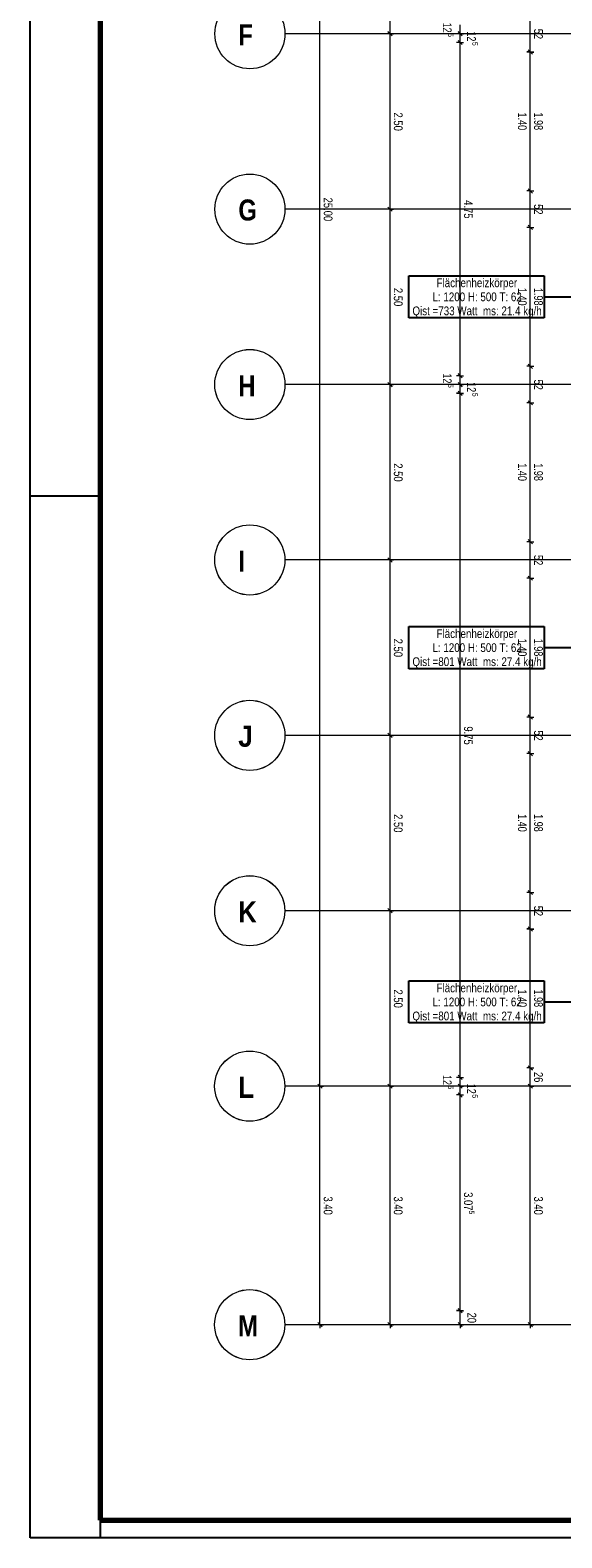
# Model space of a CAD drawing. Extents: x 229 to 926, y 37 to 878.
# Tile 1 of 162: x 229 to 381, y 37 to 466. Entities that reach past the tile are written whole.
import ezdxf
from ezdxf.lldxf.tags import DXFTag

# ---------------------------------------------------------------- set-up
doc = ezdxf.new("R2010")
doc.units = 0
doc.layers.get('0').update_dxf_attribs({"lineweight": 13})
for name, color, linetype, lineweight in [('Axen', 7, 'Continuous', 25), ('Axen-A03ENIVKI0', 7, 'Continuous', 25), ('FORMAT', 7, 'Continuous', 25), ('H_BI_Heizkoerpertext', 7, 'Continuous', 25), ('Maßlinien', 7, 'Continuous', 25), ('Maßlinien-A03ENIVNI0', 7, 'Continuous', 25)]:
    doc.layers.add(name, color=color, linetype=linetype, lineweight=lineweight)
doc.styles.get("Standard").update_dxf_attribs({"font": 'arial.ttf'})
tags = doc.linetypes.add('ALL_S25', pattern=[0.001, 0, -0.001]).pattern_tags.tags
tags[6:7] = [DXFTag(74, 4), DXFTag(75, 0), DXFTag(340, '0'), DXFTag(46, 1.0), DXFTag(50, 0.0), DXFTag(44, 0.0), DXFTag(45, 0.0)]
tags[4:5] = [DXFTag(74, 4), DXFTag(75, 0), DXFTag(340, '0'), DXFTag(46, 1.0), DXFTag(50, 0.0), DXFTag(44, 0.0), DXFTag(45, 0.0)]
tags = doc.linetypes.add('ALL_S25-A03ENIVOI0', pattern=[0.001, 0, -0.001]).pattern_tags.tags
tags[6:7] = [DXFTag(74, 4), DXFTag(75, 0), DXFTag(340, '0'), DXFTag(46, 1.0), DXFTag(50, 0.0), DXFTag(44, 0.0), DXFTag(45, 0.0)]
tags[4:5] = [DXFTag(74, 4), DXFTag(75, 0), DXFTag(340, '0'), DXFTag(46, 1.0), DXFTag(50, 0.0), DXFTag(44, 0.0), DXFTag(45, 0.0)]

# ---------------------------------------------------------------- blocks, each defined once
blk = doc.blocks.new('Blockreferenz-A03ENIV7I0', base_point=(228.98, 36.58))
at = {"layer": 'FORMAT', "color": 0, "linetype": 'ByBlock', "ltscale": 0.25}
for p, q in [((228.98, 36.58), (228.98, 876.58)), ((228.98, 333.58), (248.98, 333.58)), ((248.98, 41.58), (248.98, 36.58)), ((925.98, 36.58), (228.98, 36.58))]:
    blk.add_line(p, q, dxfattribs=at)
at = {"layer": 'FORMAT', "color": 0, "linetype": 'ByBlock', "lineweight": 70, "ltscale": 0.7}
for p, q in [((248.98, 872.58), (248.98, 41.58)), ((248.98, 41.58), (920.98, 41.58))]:
    blk.add_line(p, q, dxfattribs=at)
blk = doc.blocks.new('Referenz-A03ENIVGI0', base_point=(255.73, 66.03))
at = {"layer": 'Axen', "color": 0, "linetype": 'ALL_S25', "lineweight": -2, "ltscale": 0.13}
for p, q in [((735.55, 465.34), (301.67, 465.34)), ((735.55, 415.34), (301.66, 415.34)), ((735.55, 365.34), (301.65, 365.34)), ((735.55, 315.34), (301.64, 315.34)), ((735.55, 265.34), (301.63, 265.34)), ((735.55, 215.34), (301.62, 215.34)), ((735.55, 165.34), (301.61, 165.34)), ((735.55, 97.34), (301.6, 97.34))]:
    blk.add_line(p, q, dxfattribs=at)
at = {"layer": 'Axen', "color": 0, "lineweight": -2}
for centre in [(291.67, 465.35), (291.66, 415.35), (291.65, 365.34), (291.64, 315.34), (291.63, 265.34), (291.62, 215.34), (291.61, 165.34), (291.6, 97.34)]:
    blk.add_circle(centre, 10, dxfattribs=at)
at = {"layer": 'Maßlinien', "color": 0, "lineweight": -2}
for p, q in [((311.63, 165.34), (311.63, 665.35)), ((331.63, 465.34), (331.63, 515.34)), ((371.63, 460.14), (371.63, 470.54)), ((331.63, 465.34), (330.63, 465.34)), ((332.23, 464.74), (331.03, 465.94)), ((331.63, 465.34), (332.63, 465.34)), ((331.63, 415.34), (331.63, 465.34)), ((351.63, 465.34), (350.63, 465.34)), ((352.23, 464.74), (351.03, 465.94)), ((351.63, 465.34), (351.63, 467.84)), ((351.63, 465.34), (352.63, 465.34)), ((351.63, 462.84), (351.63, 465.34)), ((351.63, 462.84), (350.63, 462.84)), ((352.23, 462.24), (351.03, 463.44)), ((351.63, 462.84), (352.63, 462.84)), ((351.63, 367.84), (351.63, 462.84)), ((371.63, 460.14), (370.63, 460.14)), ((372.23, 459.54), (371.03, 460.74)), ((371.63, 460.14), (372.63, 460.14)), ((371.63, 420.54), (371.63, 460.14)), ((371.63, 420.54), (370.63, 420.54)), ((372.23, 419.94), (371.03, 421.14)), ((371.63, 420.54), (372.63, 420.54)), ((371.63, 410.14), (371.63, 420.54)), ((331.63, 415.34), (330.63, 415.34)), ((332.23, 414.74), (331.03, 415.94)), ((331.63, 415.34), (332.63, 415.34)), ((331.63, 365.34), (331.63, 415.34)), ((371.63, 410.14), (370.63, 410.14)), ((372.23, 409.54), (371.03, 410.74)), ((371.63, 410.14), (372.63, 410.14)), ((371.63, 370.54), (371.63, 410.14)), ((371.63, 370.54), (370.63, 370.54)), ((372.23, 369.94), (371.03, 371.14)), ((371.63, 370.54), (372.63, 370.54)), ((371.63, 360.14), (371.63, 370.54)), ((331.63, 365.34), (330.63, 365.34)), ((332.23, 364.74), (331.03, 365.94)), ((331.63, 365.34), (332.63, 365.34)), ((331.63, 315.34), (331.63, 365.34)), ((351.63, 367.84), (350.63, 367.84)), ((351.63, 365.34), (350.63, 365.34)), ((352.23, 367.24), (351.03, 368.44)), ((352.23, 364.74), (351.03, 365.94)), ((351.63, 367.84), (352.63, 367.84)), ((351.63, 365.34), (351.63, 367.84)), ((351.63, 365.34), (352.63, 365.34)), ((351.63, 362.84), (351.63, 365.34)), ((351.63, 362.84), (350.63, 362.84)), ((352.23, 362.24), (351.03, 363.44)), ((351.63, 362.84), (352.63, 362.84)), ((351.63, 256.43), (351.63, 362.84)), ((371.63, 360.14), (370.63, 360.14)), ((372.23, 359.54), (371.03, 360.74)), ((371.63, 360.14), (372.63, 360.14)), ((371.63, 320.54), (371.63, 360.14)), ((371.63, 320.54), (370.63, 320.54)), ((372.23, 319.94), (371.03, 321.14)), ((371.63, 320.54), (372.63, 320.54)), ((371.63, 310.14), (371.63, 320.54)), ((331.63, 315.34), (330.63, 315.34)), ((332.23, 314.74), (331.03, 315.94)), ((331.63, 315.34), (332.63, 315.34)), ((331.63, 265.34), (331.63, 315.34)), ((371.63, 310.14), (370.63, 310.14)), ((372.23, 309.54), (371.03, 310.74)), ((371.63, 310.14), (372.63, 310.14)), ((371.63, 270.54), (371.63, 310.14)), ((372.23, 269.94), (371.03, 271.14)), ((371.63, 270.54), (370.63, 270.54)), ((371.63, 270.54), (372.63, 270.54)), ((371.63, 260.14), (371.63, 270.54)), ((331.63, 265.34), (330.63, 265.34)), ((332.23, 264.74), (331.03, 265.94)), ((331.63, 265.34), (332.63, 265.34)), ((331.63, 215.34), (331.63, 265.34)), ((371.63, 260.14), (370.63, 260.14)), ((372.23, 259.54), (371.03, 260.74)), ((371.63, 260.14), (372.63, 260.14)), ((371.63, 232.06), (371.63, 260.14)), ((351.63, 201.99), (351.63, 256.43)), ((371.63, 222.54), (371.63, 232.06)), ((371.63, 220.54), (370.63, 220.54)), ((372.23, 219.94), (371.03, 221.14)), ((371.63, 220.54), (371.63, 222.54)), ((371.63, 220.54), (372.63, 220.54)), ((371.63, 213.02), (371.63, 220.54)), ((331.63, 215.34), (330.63, 215.34)), ((332.23, 214.74), (331.03, 215.94)), ((331.63, 215.34), (332.63, 215.34)), ((331.63, 213.98), (331.63, 215.34)), ((331.63, 165.34), (331.63, 213.98)), ((372.23, 209.54), (371.03, 210.74)), ((371.63, 210.14), (371.63, 213.02)), ((371.63, 210.14), (370.63, 210.14)), ((371.63, 210.14), (372.63, 210.14)), ((371.63, 203.5), (371.63, 210.14)), ((371.63, 193.98), (371.63, 203.5)), ((351.63, 174.77), (351.63, 201.99)), ((371.63, 184.46), (371.63, 193.98)), ((371.63, 174.94), (371.63, 184.46)), ((351.63, 167.84), (351.63, 174.77)), ((371.63, 170.54), (371.63, 174.94)), ((351.63, 167.84), (350.63, 167.84)), ((352.23, 167.24), (351.03, 168.44)), ((351.63, 167.84), (352.63, 167.84)), ((351.63, 165.34), (351.63, 167.84)), ((371.63, 170.54), (370.63, 170.54)), ((372.23, 169.94), (371.03, 171.14)), ((371.63, 170.54), (372.63, 170.54)), ((371.63, 165.42), (371.63, 170.54)), ((311.63, 165.34), (310.63, 165.34)), ((312.23, 164.74), (311.03, 165.94)), ((311.63, 165.34), (312.63, 165.34)), ((311.63, 97.34), (311.63, 165.34)), ((331.63, 165.34), (330.63, 165.34)), ((332.23, 164.74), (331.03, 165.94)), ((331.63, 165.34), (332.63, 165.34)), ((331.63, 97.34), (331.63, 165.34)), ((351.63, 165.34), (350.63, 165.34)), ((352.23, 164.74), (351.03, 165.94)), ((352.23, 162.24), (351.03, 163.44)), ((351.63, 165.34), (352.63, 165.34)), ((351.63, 162.84), (351.63, 165.34)), ((371.63, 165.34), (370.63, 165.34)), ((372.23, 164.74), (371.03, 165.94)), ((371.63, 165.34), (371.63, 165.42)), ((371.63, 165.34), (372.63, 165.34)), ((371.63, 155.9), (371.63, 165.34)), ((351.63, 162.84), (350.63, 162.84)), ((351.63, 162.84), (352.63, 162.84)), ((351.63, 153.09), (351.63, 162.84)), ((371.63, 149.06), (371.63, 155.9)), ((351.63, 120.32), (351.63, 153.09)), ((371.63, 146.38), (371.63, 149.06)), ((371.63, 97.34), (371.63, 146.38)), ((351.63, 101.34), (351.63, 120.32)), ((351.63, 101.34), (350.63, 101.34)), ((352.23, 100.74), (351.03, 101.94)), ((351.63, 101.34), (352.63, 101.34)), ((351.63, 97.34), (351.63, 101.34)), ((311.63, 97.34), (310.63, 97.34)), ((312.23, 96.74), (311.03, 97.94)), ((311.63, 97.34), (312.63, 97.34)), ((311.63, 97.34), (311.63, 96.34)), ((331.63, 97.34), (330.63, 97.34)), ((332.23, 96.74), (331.03, 97.94)), ((331.63, 97.34), (332.63, 97.34)), ((331.63, 97.34), (331.63, 96.34)), ((351.63, 97.34), (350.63, 97.34)), ((352.23, 96.74), (351.03, 97.94)), ((351.63, 97.34), (352.63, 97.34)), ((351.63, 97.34), (351.63, 96.34)), ((371.63, 97.34), (370.63, 97.34)), ((372.23, 96.74), (371.03, 97.94)), ((371.63, 97.34), (372.63, 97.34)), ((371.63, 97.34), (371.63, 96.34))]:
    blk.add_line(p, q, dxfattribs=at)
at = {"layer": 'Axen', "color": 0, "lineweight": -2, "char_height": 6.0001, "attachment_point": 1, "rotation": 359.9884}
for s, insert in [('{\\W0.98;\\fArial Narrow|b1|i0;F}', (288.38, 468.01)), ('{\\W0.99;\\fArial Narrow|b1|i0;G}', (288.37, 418.11)), ('{\\W0.99;\\fArial Narrow|b1|i0;H}', (288.36, 368.01)), ('{\\W0.97;\\fArial Narrow|b1|i0;I}', (288.35, 318.01)), ('{\\W1.09;\\fArial Narrow|b1|i0;J}', (288.34, 268.11)), ('{\\W1.07;\\fArial Narrow|b1|i0;K}', (288.33, 218.01)), ('{\\W1.08;\\fArial Narrow|b1|i0;L}', (288.32, 168.01)), ('{\\W0.99;\\fArial Narrow|b1|i0;M}', (288.3, 100.01))]:
    blk.add_mtext(s, dxfattribs=dict(at, insert=insert))
at = {"layer": 'Maßlinien', "color": 0, "lineweight": -2, "attachment_point": 1, "rotation": 270}
for s, insert, char_height in [('{\\W0.73;\\fArial;12}', (349.2, 468.5), 2.5), ('{\\W0.76;\\fArial;5}', (349.68, 465.52), 1.5), ('{\\W0.73;\\fArial;12}', (356.13, 466), 2.5), ('{\\W0.76;\\fArial;52}', (375.22, 466.77), 2.5), ('{\\W0.76;\\fArial;5}', (356.62, 463.02), 1.5), ('{\\W0.77;\\fArial;2.50}', (335.22, 442.89), 2.5), ('{\\W0.74;\\fArial;1.40}', (370.62, 442.89), 2.5), ('{\\W0.74;\\fArial;1.98}', (375.22, 442.9), 2.5), ('{\\W0.77;\\fArial;25.00}', (315.22, 418.64), 2.5), ('{\\W0.77;\\fArial;4.75}', (355.22, 417.9), 2.5), ('{\\W0.76;\\fArial;52}', (375.22, 416.77), 2.5), ('{\\W0.77;\\fArial;2.50}', (335.22, 392.89), 2.5), ('{\\W0.74;\\fArial;1.40}', (370.62, 392.89), 2.5), ('{\\W0.74;\\fArial;1.98}', (375.22, 392.9), 2.5), ('{\\W0.73;\\fArial;12}', (349.2, 368.5), 2.5), ('{\\W0.76;\\fArial;5}', (349.68, 365.51), 1.5), ('{\\W0.73;\\fArial;12}', (356.13, 366), 2.5), ('{\\W0.76;\\fArial;52}', (375.22, 366.77), 2.5), ('{\\W0.76;\\fArial;5}', (356.62, 363.01), 1.5), ('{\\W0.77;\\fArial;2.50}', (335.22, 342.89), 2.5), ('{\\W0.74;\\fArial;1.40}', (370.62, 342.89), 2.5), ('{\\W0.74;\\fArial;1.98}', (375.22, 342.9), 2.5), ('{\\W0.76;\\fArial;52}', (375.22, 316.77), 2.5), ('{\\W0.77;\\fArial;2.50}', (335.22, 292.89), 2.5), ('{\\W0.74;\\fArial;1.40}', (370.62, 292.89), 2.5), ('{\\W0.74;\\fArial;1.98}', (375.22, 292.9), 2.5), ('{\\W0.77;\\fArial;9.75}', (355.22, 267.9), 2.5), ('{\\W0.76;\\fArial;52}', (375.22, 266.76), 2.5), ('{\\W0.77;\\fArial;2.50}', (335.22, 242.89), 2.5), ('{\\W0.74;\\fArial;1.40}', (370.62, 242.89), 2.5), ('{\\W0.74;\\fArial;1.98}', (375.22, 242.9), 2.5), ('{\\W0.76;\\fArial;52}', (375.22, 216.76), 2.5), ('{\\W0.77;\\fArial;2.50}', (335.22, 192.89), 2.5), ('{\\W0.74;\\fArial;1.40}', (370.62, 192.89), 2.5), ('{\\W0.74;\\fArial;1.98}', (375.22, 192.9), 2.5), ('{\\W0.73;\\fArial;12}', (349.2, 168.5), 2.5), ('{\\W0.76;\\fArial;26}', (375.22, 169.37), 2.5), ('{\\W0.76;\\fArial;5}', (349.68, 165.51), 1.5), ('{\\W0.73;\\fArial;12}', (356.13, 166), 2.5), ('{\\W0.76;\\fArial;5}', (356.62, 163.01), 1.5), ('{\\W0.77;\\fArial;3.40}', (315.22, 133.89), 2.5), ('{\\W0.77;\\fArial;3.40}', (335.22, 133.89), 2.5), ('{\\W0.77;\\fArial;3.07}', (355.22, 135.12), 2.5), ('{\\W0.77;\\fArial;3.40}', (375.22, 133.89), 2.5), ('{\\W0.76;\\fArial;5}', (355.66, 129.89), 1.5), ('{\\W0.76;\\fArial;20}', (356.22, 100.77), 2.5)]:
    blk.add_mtext(s, dxfattribs=dict(at, insert=insert, char_height=char_height))
blk = doc.blocks.new('Referenz-A03ENIVUI0', base_point=(281.6, 66.03))
at = {"layer": 'Axen-A03ENIVKI0', "color": 0, "linetype": 'ALL_S25-A03ENIVOI0', "lineweight": -2, "ltscale": 0.13}
for p, q in [((735.55, 465.35), (301.67, 465.35)), ((735.55, 415.35), (301.66, 415.35)), ((735.55, 365.35), (301.65, 365.35)), ((735.55, 315.35), (301.64, 315.35)), ((735.55, 265.35), (301.63, 265.35)), ((735.55, 215.35), (301.62, 215.35)), ((735.55, 165.35), (301.61, 165.35)), ((735.55, 97.35), (301.6, 97.35))]:
    blk.add_line(p, q, dxfattribs=at)
at = {"layer": 'Axen-A03ENIVKI0', "color": 0, "lineweight": -2}
for centre in [(291.67, 465.35), (291.66, 415.35), (291.65, 365.35), (291.64, 315.35), (291.63, 265.35), (291.62, 215.35), (291.61, 165.35), (291.6, 97.35)]:
    blk.add_circle(centre, 10, dxfattribs=at)
at = {"layer": 'Maßlinien-A03ENIVNI0', "color": 0, "lineweight": -2}
for p, q in [((311.63, 165.35), (311.63, 665.35)), ((331.63, 465.35), (331.63, 515.35)), ((371.63, 460.15), (371.63, 470.55)), ((331.63, 465.35), (330.63, 465.35)), ((332.23, 464.75), (331.03, 465.95)), ((331.63, 465.35), (332.63, 465.35)), ((331.63, 415.35), (331.63, 465.35)), ((351.63, 465.35), (350.63, 465.35)), ((352.23, 464.75), (351.03, 465.95)), ((351.63, 465.35), (351.63, 467.85)), ((351.63, 465.35), (352.63, 465.35)), ((351.63, 462.85), (351.63, 465.35)), ((351.63, 462.85), (350.63, 462.85)), ((352.23, 462.25), (351.03, 463.45)), ((351.63, 462.85), (352.63, 462.85)), ((351.63, 367.85), (351.63, 462.85)), ((371.63, 460.15), (370.63, 460.15)), ((372.23, 459.55), (371.03, 460.75)), ((371.63, 460.15), (372.63, 460.15)), ((371.63, 420.55), (371.63, 460.15)), ((371.63, 420.55), (370.63, 420.55)), ((372.23, 419.95), (371.03, 421.15)), ((371.63, 420.55), (372.63, 420.55)), ((371.63, 410.15), (371.63, 420.55)), ((331.63, 415.35), (330.63, 415.35)), ((332.23, 414.75), (331.03, 415.95)), ((331.63, 415.35), (332.63, 415.35)), ((331.63, 365.35), (331.63, 415.35)), ((371.63, 410.15), (370.63, 410.15)), ((372.23, 409.55), (371.03, 410.75)), ((371.63, 410.15), (372.63, 410.15)), ((371.63, 370.55), (371.63, 410.15)), ((371.63, 370.55), (370.63, 370.55)), ((372.23, 369.95), (371.03, 371.15)), ((371.63, 370.55), (372.63, 370.55)), ((371.63, 360.15), (371.63, 370.55)), ((331.63, 365.35), (330.63, 365.35)), ((332.23, 364.75), (331.03, 365.95)), ((331.63, 365.35), (332.63, 365.35)), ((331.63, 315.35), (331.63, 365.35)), ((351.63, 367.85), (350.63, 367.85)), ((351.63, 365.35), (350.63, 365.35)), ((352.23, 367.25), (351.03, 368.45)), ((352.23, 364.75), (351.03, 365.95)), ((351.63, 367.85), (352.63, 367.85)), ((351.63, 365.35), (351.63, 367.85)), ((351.63, 365.35), (352.63, 365.35)), ((351.63, 362.85), (351.63, 365.35)), ((351.63, 362.85), (350.63, 362.85)), ((352.23, 362.25), (351.03, 363.45)), ((351.63, 362.85), (352.63, 362.85)), ((351.63, 256.44), (351.63, 362.85)), ((371.63, 360.15), (370.63, 360.15)), ((372.23, 359.55), (371.03, 360.75)), ((371.63, 360.15), (372.63, 360.15)), ((371.63, 320.55), (371.63, 360.15)), ((371.63, 320.55), (370.63, 320.55)), ((372.23, 319.95), (371.03, 321.15)), ((371.63, 320.55), (372.63, 320.55)), ((371.63, 310.15), (371.63, 320.55)), ((331.63, 315.35), (330.63, 315.35)), ((332.23, 314.75), (331.03, 315.95)), ((331.63, 315.35), (332.63, 315.35)), ((331.63, 265.35), (331.63, 315.35)), ((371.63, 310.15), (370.63, 310.15)), ((372.23, 309.55), (371.03, 310.75)), ((371.63, 310.15), (372.63, 310.15)), ((371.63, 270.55), (371.63, 310.15)), ((372.23, 269.95), (371.03, 271.15)), ((371.63, 270.55), (370.63, 270.55)), ((371.63, 270.55), (372.63, 270.55)), ((371.63, 260.15), (371.63, 270.55)), ((331.63, 265.35), (330.63, 265.35)), ((332.23, 264.75), (331.03, 265.95)), ((331.63, 265.35), (332.63, 265.35)), ((331.63, 215.35), (331.63, 265.35)), ((371.63, 260.15), (370.63, 260.15)), ((372.23, 259.55), (371.03, 260.75)), ((371.63, 260.15), (372.63, 260.15)), ((371.63, 232.07), (371.63, 260.15)), ((351.63, 202), (351.63, 256.44)), ((371.63, 222.55), (371.63, 232.07)), ((371.63, 220.55), (370.63, 220.55)), ((372.23, 219.95), (371.03, 221.15)), ((371.63, 220.55), (371.63, 222.55)), ((371.63, 220.55), (372.63, 220.55)), ((371.63, 213.03), (371.63, 220.55)), ((331.63, 215.35), (330.63, 215.35)), ((332.23, 214.75), (331.03, 215.95)), ((331.63, 215.35), (332.63, 215.35)), ((331.63, 213.99), (331.63, 215.35)), ((331.63, 165.35), (331.63, 213.99)), ((372.23, 209.55), (371.03, 210.75)), ((371.63, 210.15), (371.63, 213.03)), ((371.63, 210.15), (370.63, 210.15)), ((371.63, 210.15), (372.63, 210.15)), ((371.63, 203.5), (371.63, 210.15)), ((371.63, 193.99), (371.63, 203.5)), ((351.63, 174.77), (351.63, 202)), ((371.63, 184.47), (371.63, 193.99)), ((371.63, 174.94), (371.63, 184.47)), ((351.63, 167.85), (351.63, 174.77)), ((371.63, 170.55), (371.63, 174.94)), ((351.63, 167.85), (350.63, 167.85)), ((352.23, 167.25), (351.03, 168.45)), ((351.63, 167.85), (352.63, 167.85)), ((351.63, 165.35), (351.63, 167.85)), ((371.63, 170.55), (370.63, 170.55)), ((372.23, 169.95), (371.03, 171.15)), ((371.63, 170.55), (372.63, 170.55)), ((371.63, 165.42), (371.63, 170.55)), ((311.63, 165.35), (310.63, 165.35)), ((312.23, 164.75), (311.03, 165.95)), ((311.63, 165.35), (312.63, 165.35)), ((311.63, 97.35), (311.63, 165.35)), ((331.63, 165.35), (330.63, 165.35)), ((332.23, 164.75), (331.03, 165.95)), ((331.63, 165.35), (332.63, 165.35)), ((331.63, 97.35), (331.63, 165.35)), ((351.63, 165.35), (350.63, 165.35)), ((352.23, 164.75), (351.03, 165.95)), ((352.23, 162.25), (351.03, 163.45)), ((351.63, 165.35), (352.63, 165.35)), ((351.63, 162.85), (351.63, 165.35)), ((371.63, 165.35), (370.63, 165.35)), ((372.23, 164.75), (371.03, 165.95)), ((371.63, 165.35), (371.63, 165.42)), ((371.63, 165.35), (372.63, 165.35)), ((371.63, 155.9), (371.63, 165.35)), ((351.63, 162.85), (350.63, 162.85)), ((351.63, 162.85), (352.63, 162.85)), ((351.63, 153.1), (351.63, 162.85)), ((371.63, 149.06), (371.63, 155.9)), ((351.63, 120.33), (351.63, 153.1)), ((371.63, 146.38), (371.63, 149.06)), ((371.63, 97.35), (371.63, 146.38)), ((351.63, 101.35), (351.63, 120.33)), ((351.63, 101.35), (350.63, 101.35)), ((352.23, 100.75), (351.03, 101.95)), ((351.63, 101.35), (352.63, 101.35)), ((351.63, 97.35), (351.63, 101.35)), ((311.63, 97.35), (310.63, 97.35)), ((312.23, 96.75), (311.03, 97.95)), ((311.63, 97.35), (312.63, 97.35)), ((311.63, 97.35), (311.63, 96.35)), ((331.63, 97.35), (330.63, 97.35)), ((332.23, 96.75), (331.03, 97.95)), ((331.63, 97.35), (332.63, 97.35)), ((331.63, 97.35), (331.63, 96.35)), ((351.63, 97.35), (350.63, 97.35)), ((352.23, 96.75), (351.03, 97.95)), ((351.63, 97.35), (352.63, 97.35)), ((351.63, 97.35), (351.63, 96.35)), ((371.63, 97.35), (370.63, 97.35)), ((372.23, 96.75), (371.03, 97.95)), ((371.63, 97.35), (372.63, 97.35)), ((371.63, 97.35), (371.63, 96.35))]:
    blk.add_line(p, q, dxfattribs=at)
at = {"layer": 'Axen-A03ENIVKI0', "color": 0, "lineweight": -2, "char_height": 6, "attachment_point": 1, "rotation": 359.9884}
for s, insert in [('{\\W0.98;\\fArial Narrow|b1|i0;F}', (288.38, 468.01)), ('{\\W0.99;\\fArial Narrow|b1|i0;G}', (288.37, 418.11)), ('{\\W0.99;\\fArial Narrow|b1|i0;H}', (288.36, 368.01)), ('{\\W0.97;\\fArial Narrow|b1|i0;I}', (288.35, 318.01)), ('{\\W1.09;\\fArial Narrow|b1|i0;J}', (288.34, 268.11)), ('{\\W1.07;\\fArial Narrow|b1|i0;K}', (288.33, 218.01)), ('{\\W1.08;\\fArial Narrow|b1|i0;L}', (288.32, 168.01)), ('{\\W0.99;\\fArial Narrow|b1|i0;M}', (288.3, 100.02))]:
    blk.add_mtext(s, dxfattribs=dict(at, insert=insert))
at = {"layer": 'Maßlinien-A03ENIVNI0', "color": 0, "lineweight": -2, "attachment_point": 1, "rotation": 270}
for s, insert, char_height in [('{\\W0.73;\\fArial;12}', (349.2, 468.51), 2.5), ('{\\W0.76;\\fArial;5}', (349.68, 465.52), 1.5), ('{\\W0.73;\\fArial;12}', (356.13, 466.01), 2.5), ('{\\W0.76;\\fArial;52}', (375.22, 466.77), 2.5), ('{\\W0.76;\\fArial;5}', (356.62, 463.02), 1.5), ('{\\W0.77;\\fArial;2.50}', (335.22, 442.9), 2.5), ('{\\W0.74;\\fArial;1.40}', (370.62, 442.9), 2.5), ('{\\W0.74;\\fArial;1.98}', (375.22, 442.9), 2.5), ('{\\W0.77;\\fArial;25.00}', (315.22, 418.64), 2.5), ('{\\W0.77;\\fArial;4.75}', (355.22, 417.91), 2.5), ('{\\W0.76;\\fArial;52}', (375.22, 416.77), 2.5), ('{\\W0.77;\\fArial;2.50}', (335.22, 392.9), 2.5), ('{\\W0.74;\\fArial;1.40}', (370.62, 392.9), 2.5), ('{\\W0.74;\\fArial;1.98}', (375.22, 392.9), 2.5), ('{\\W0.73;\\fArial;12}', (349.2, 368.51), 2.5), ('{\\W0.76;\\fArial;5}', (349.68, 365.52), 1.5), ('{\\W0.73;\\fArial;12}', (356.13, 366.01), 2.5), ('{\\W0.76;\\fArial;52}', (375.22, 366.77), 2.5), ('{\\W0.76;\\fArial;5}', (356.62, 363.02), 1.5), ('{\\W0.77;\\fArial;2.50}', (335.22, 342.9), 2.5), ('{\\W0.74;\\fArial;1.40}', (370.62, 342.9), 2.5), ('{\\W0.74;\\fArial;1.98}', (375.22, 342.9), 2.5), ('{\\W0.76;\\fArial;52}', (375.22, 316.77), 2.5), ('{\\W0.77;\\fArial;2.50}', (335.22, 292.9), 2.5), ('{\\W0.74;\\fArial;1.40}', (370.62, 292.9), 2.5), ('{\\W0.74;\\fArial;1.98}', (375.22, 292.9), 2.5), ('{\\W0.77;\\fArial;9.75}', (355.22, 267.91), 2.5), ('{\\W0.76;\\fArial;52}', (375.22, 266.77), 2.5), ('{\\W0.77;\\fArial;2.50}', (335.22, 242.9), 2.5), ('{\\W0.74;\\fArial;1.40}', (370.62, 242.9), 2.5), ('{\\W0.74;\\fArial;1.98}', (375.22, 242.9), 2.5), ('{\\W0.76;\\fArial;52}', (375.22, 216.77), 2.5), ('{\\W0.77;\\fArial;2.50}', (335.22, 192.9), 2.5), ('{\\W0.74;\\fArial;1.40}', (370.62, 192.9), 2.5), ('{\\W0.74;\\fArial;1.98}', (375.22, 192.9), 2.5), ('{\\W0.73;\\fArial;12}', (349.2, 168.51), 2.5), ('{\\W0.76;\\fArial;26}', (375.22, 169.38), 2.5), ('{\\W0.76;\\fArial;5}', (349.68, 165.52), 1.5), ('{\\W0.73;\\fArial;12}', (356.13, 166.01), 2.5), ('{\\W0.76;\\fArial;5}', (356.62, 163.02), 1.5), ('{\\W0.77;\\fArial;3.40}', (315.22, 133.9), 2.5), ('{\\W0.77;\\fArial;3.40}', (335.22, 133.9), 2.5), ('{\\W0.77;\\fArial;3.07}', (355.22, 135.13), 2.5), ('{\\W0.77;\\fArial;3.40}', (375.22, 133.9), 2.5), ('{\\W0.76;\\fArial;5}', (355.66, 129.9), 1.5), ('{\\W0.76;\\fArial;20}', (356.22, 100.78), 2.5)]:
    blk.add_mtext(s, dxfattribs=dict(at, insert=insert, char_height=char_height))
blk = doc.blocks.new('Bauteilbeschriftung-A03ENIZMI0', base_point=(336.98, 384.35))
at = {"color": 0, "lineweight": -2}
for p, q in [((336.98, 396.35), (375.62, 396.35)), ((336.98, 384.35), (336.98, 396.35)), ((375.62, 396.35), (375.62, 384.35)), ((375.62, 384.35), (336.98, 384.35))]:
    blk.add_line(p, q, dxfattribs=at)
at = {"color": 0, "linetype": 'ByBlock', "lineweight": -2, "ltscale": 0.25}
blk.add_line((375.62, 390.35), (386.64, 390.35), dxfattribs=at)
at = {"color": 0, "linetype": 'ByBlock', "lineweight": -2, "ltscale": 0.25, "char_height": 2.5, "attachment_point": 1}
for s, insert in [('{\\W0.8;\\fArial;Flächenheizkörper}', (344.9, 395.6)), ('{\\W0.8;\\fArial;L: 1200 H: 500 T: 62}', (343.74, 391.6)), ('{\\W0.8;\\fArial;Qist =733 Watt  ms: 21.4 kg/h}', (338.02, 387.6))]:
    blk.add_mtext(s, dxfattribs=dict(at, insert=insert))
blk = doc.blocks.new('Bauteilbeschriftung-A03ENIZQI0', base_point=(336.98, 284.35))
at = {"color": 0, "lineweight": -2}
for p, q in [((336.98, 296.35), (375.62, 296.35)), ((336.98, 284.35), (336.98, 296.35)), ((375.62, 296.35), (375.62, 284.35)), ((375.62, 284.35), (336.98, 284.35))]:
    blk.add_line(p, q, dxfattribs=at)
at = {"color": 0, "linetype": 'ByBlock', "lineweight": -2, "ltscale": 0.25}
blk.add_line((375.62, 290.35), (386.64, 290.35), dxfattribs=at)
at = {"color": 0, "linetype": 'ByBlock', "lineweight": -2, "ltscale": 0.25, "char_height": 2.5, "attachment_point": 1}
for s, insert in [('{\\W0.8;\\fArial;Flächenheizkörper}', (344.9, 295.6)), ('{\\W0.8;\\fArial;L: 1200 H: 500 T: 62}', (343.74, 291.6)), ('{\\W0.8;\\fArial;Qist =801 Watt  ms: 27.4 kg/h}', (338.02, 287.6))]:
    blk.add_mtext(s, dxfattribs=dict(at, insert=insert))
blk = doc.blocks.new('Bauteilbeschriftung-A03ENIZUI0', base_point=(336.98, 183.35))
at = {"color": 0, "lineweight": -2}
for p, q in [((336.98, 195.35), (375.62, 195.35)), ((336.98, 183.35), (336.98, 195.35)), ((375.62, 195.35), (375.62, 183.35)), ((375.62, 183.35), (336.98, 183.35))]:
    blk.add_line(p, q, dxfattribs=at)
at = {"color": 0, "linetype": 'ByBlock', "lineweight": -2, "ltscale": 0.25}
blk.add_line((375.62, 189.35), (386.64, 189.35), dxfattribs=at)
at = {"color": 0, "linetype": 'ByBlock', "lineweight": -2, "ltscale": 0.25, "char_height": 2.5, "attachment_point": 1}
for s, insert in [('{\\W0.8;\\fArial;Flächenheizkörper}', (344.9, 194.6)), ('{\\W0.8;\\fArial;L: 1200 H: 500 T: 62}', (343.74, 190.6)), ('{\\W0.8;\\fArial;Qist =801 Watt  ms: 27.4 kg/h}', (338.02, 186.6))]:
    blk.add_mtext(s, dxfattribs=dict(at, insert=insert))

msp = doc.modelspace()

# ---------------------------------------------------------------- block references
at = {"ltscale": 0.13}
msp.add_blockref('Blockreferenz-A03ENIV7I0', (228.98, 36.58), dxfattribs=at)
at = {"color": 251, "lineweight": 13, "ltscale": 0.13, "true_color": 0x606060}
for name, p in [('Referenz-A03ENIVGI0', (255.73, 66.03)), ('Referenz-A03ENIVUI0', (281.6, 66.03))]:
    msp.add_blockref(name, p, dxfattribs=at)
at = {"layer": 'H_BI_Heizkoerpertext', "ltscale": 0.25}
for name, p in [('Bauteilbeschriftung-A03ENIZMI0', (336.98, 384.35)), ('Bauteilbeschriftung-A03ENIZQI0', (336.98, 284.35)), ('Bauteilbeschriftung-A03ENIZUI0', (336.98, 183.35))]:
    msp.add_blockref(name, p, dxfattribs=at)

doc.saveas('drawing.dxf')
